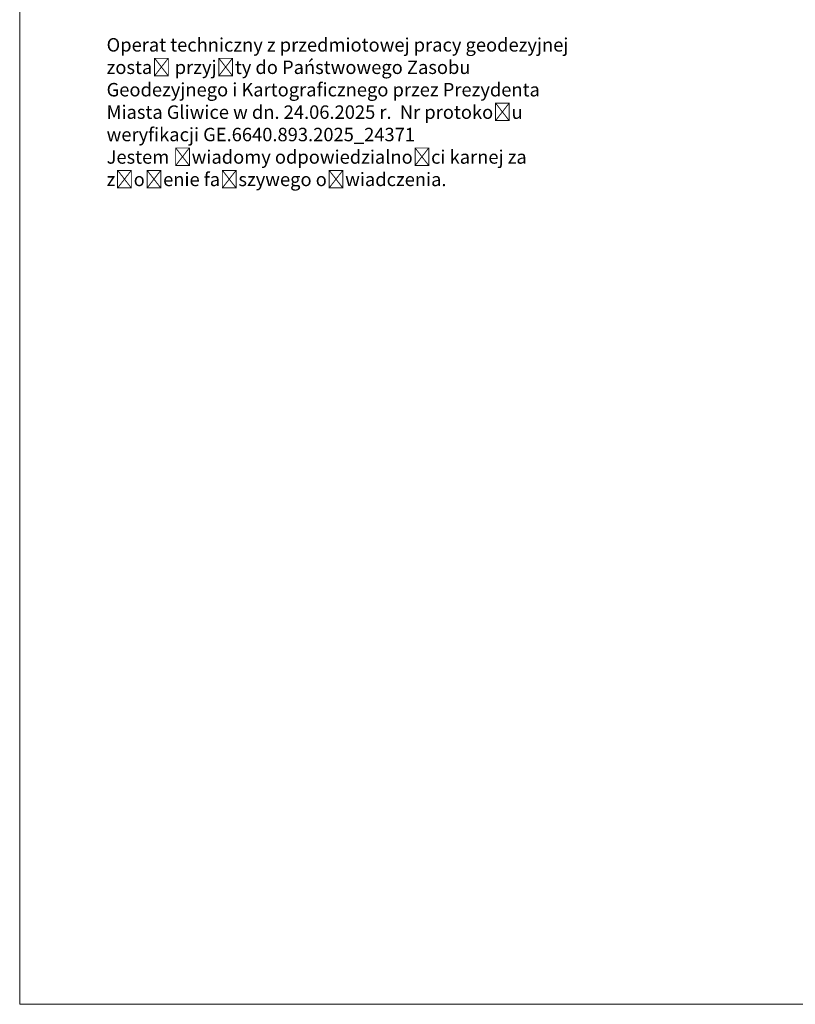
# Model space of a CAD drawing. Header units: metres. Extents: x 6546460 to 6547055, y 5576048 to 5576258.
# Tile 1 of 18: x 6546460 to 6546547, y 5576048 to 5576158. Entities that reach past the tile are written whole.
import ezdxf

# ---------------------------------------------------------------- set-up
doc = ezdxf.new("R2010")
doc.units = ezdxf.units.M
doc.header["$MEASUREMENT"] = 0
doc.layers.get('0').update_dxf_attribs({"linetype": 'CONTINUOUS', "lineweight": 5})
doc.layers.add('000 Inne (niezydentyfikowane)', color=7, linetype='CONTINUOUS')
doc.styles.get("Standard").update_dxf_attribs({"font": 'Working1250', "width": 0.75})

msp = doc.modelspace()

# ---------------------------------------------------------------- linework, layer by layer
at = {"linetype": 'Continuous', "lineweight": 18}
for p, q in [((6546460.21, 5576258.2), (6546460.21, 5576047.95)), ((6546460.21, 5576047.95), (6547054.71, 5576047.95))]:
    msp.add_line(p, q, dxfattribs=at)

# ---------------------------------------------------------------- texts
at = {"layer": '000 Inne (niezydentyfikowane)', "linetype": 'Continuous', "insert": (6546469.91, 5576155.68), "char_height": 1.5, "attachment_point": 1}
msp.add_mtext_dynamic_manual_height_columns('\\A1;{\\fArial|b0|i0|c238|p34;\\C0;Operat techniczny z przedmiotowej pracy geodezyjnej został przyjęty do Państwowego Zasobu Geodezyjnego i Kartograficznego przez Prezydenta Miasta Gliwice w dn. \\C7;24.06.2025\\C0; r. \\C1;\\c255; \\C7;Nr protokołu weryfikacji \\C1;\\c255;GE.6640.893.2025_24371\\P\\C0;Jestem świadomy odpowiedzialności karnej za złożenie fałszywego oświadczenia.}', width=52.3202, gutter_width=5.79, heights=[21.85], dxfattribs=at)

doc.saveas('drawing.dxf')
